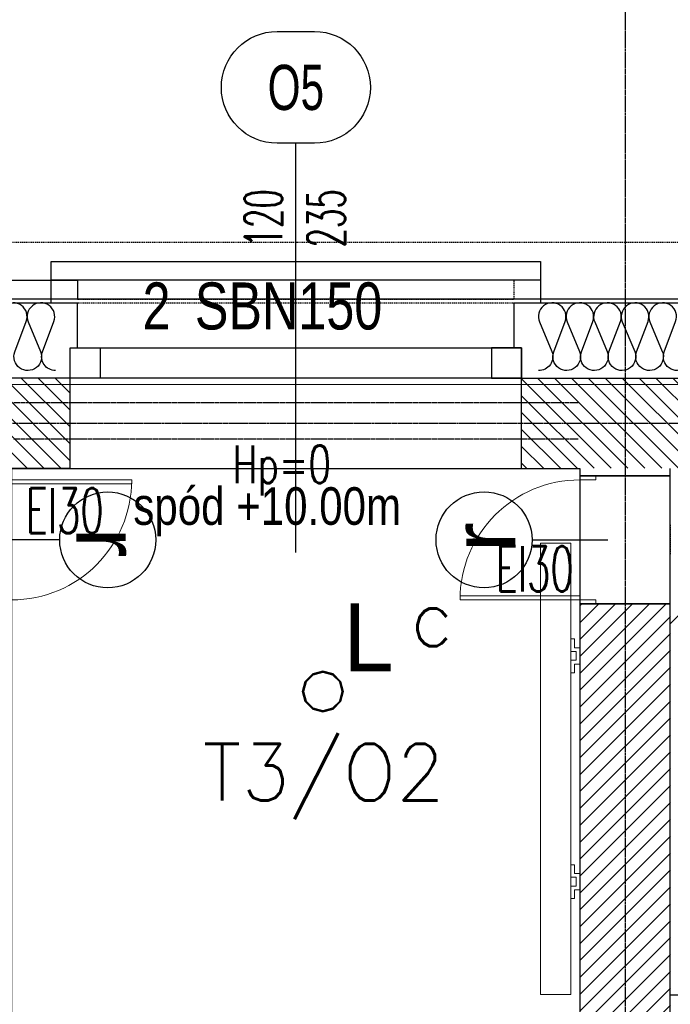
# Model space of a CAD drawing. Header units: millimetres. Extents: x 69081 to 158617, y -37521 to -9534.
# Tile 237 of 256: x 113847 to 114020, y -18803 to -18541. Entities that reach past the tile are written whole.
import ezdxf
from ezdxf.enums import TextEntityAlignment as Align

# ---------------------------------------------------------------- set-up
doc = ezdxf.new("R2010")
doc.units = ezdxf.units.MM
doc.linetypes.add('DO', pattern=[0.8, 0.6, -0.1, 0, -0.1])
doc.linetypes.add('DP', pattern=[0.5, 0.3, -0.2])
for name, color, linetype in [('0_oświetlenie', 7, 'Continuous'), ('_A-opisy', 51, 'Continuous'), ('A-----SZ', 8, 'Continuous'), ('A-BUD-MA-MATERIALY', 8, 'Continuous'), ('A-OSI', 8, 'DO'), ('A-SCI', 7, 'Continuous'), ('A_GSA_GK', 2, 'Continuous'), ('AM DRZWI ZEWN', 1, 'Continuous'), ('BA_okn', 7, 'Continuous'), ('BA_okp', 2, 'Continuous'), ('BA_okw', 1, 'DP'), ('BA_sym', 7, 'Continuous'), ('BA_txs', 2, 'Continuous'), ('BA_WIC', 1, 'Continuous'), ('BZ_sym', 7, 'Continuous'), ('E_Oświetlenie - Numer obwodu', 1, 'Continuous'), ('E_Oświetlenie - Opis', 4, 'Continuous'), ('JS_OLKA KONSTR', 231, 'Continuous'), ('JS_p.poż.', 240, 'Continuous'), ('JS_PODCIĄGI', 1, 'DP'), ('Nadproża', 5, 'DO'), ('R-----OP', 1, 'Continuous')]:
    doc.layers.add(name, color=color, linetype=linetype)
for name, color, linetype, lineweight in [('_A-stolarka', 72, 'Continuous', 9), ('_A-ściany', 141, 'Continuous', 35), ('A-DRZ-SY', 7, 'Continuous', 25), ('IS_Grzejnik', 15, 'Continuous', 5), ('OPIS', 7, 'Continuous', 25)]:
    doc.layers.add(name, color=color, linetype=linetype, lineweight=lineweight)
doc.styles.add('BIKTS', font='bikromsw.shx', dxfattribs={"width": 0.85})
doc.styles.add('Opisowy', font='arial.ttf')
doc.styles.add('ROMANS', font='romans.shx', dxfattribs={"height": 1})
doc.styles.add('SIMPLEX', font='simplex', dxfattribs={"width": 0.85})
doc.styles.add('TableTextStyle', font='txt')
doc.styles.add('WYM--ROMANSSHX-08', font='ROMANS.SHX', dxfattribs={"width": 0.8})
doc.dimstyles.new('ROMANSSHX-K5002508105012', dxfattribs={"dimscale": 50, "dimtxt": 0.22, "dimasz": 0.2, "dimexe": 0.2, "dimexo": 0.5, "dimgap": 0.09, "dimtad": 1, "dimdec": 3, "dimrnd": 0.5, "dimdsep": 46, "dimtxsty": 'WYM--ROMANSSHX-08', "dimblk1": 'ARCHTICK', "dimblk2": 'ARCHTICK', "dimsah": 1, "dimcen": 0.1, "dimclrd": 1, "dimclre": 1, "dimclrt": 2, "dimadec": 0, "dimazin": 0, "dimtfac": 1, "dimtdec": 3, "dimtix": 1, "dimtmove": 2, "dimatfit": 3, "dimfxl": 0.5, "dimfxlon": 1, "dimtolj": 1, "dimarcsym": 0})

# ---------------------------------------------------------------- blocks, each defined once
blk = doc.blocks.new('osie')
at = {"layer": 'A-OSI'}
for p, q in [((19923.6, -41234.89), (19923.6, -43485.44)), ((16633.35, -41487.43), (20818.3, -41487.43))]:
    blk.add_line(p, q, dxfattribs=at)
blk = doc.blocks.new('_ARCHTICK')
at = {"color": 0, "linetype": 'ByBlock', "const_width": 0.15}
blk.add_lwpolyline([(-0.5, -0.5), (0.5, 0.5)], dxfattribs=at)
blk = doc.blocks.new('*D3051')
at = {"layer": 'A-SCI', "color": 1, "lineweight": -2, "transparency": 16777216}
for p, q in [((113151.14, -18533.87), (113151.14, -18508.87)), ((114690.14, -18533.87), (114690.14, -18508.87)), ((113151.14, -18518.87), (114690.14, -18518.87))]:
    blk.add_line(p, q, dxfattribs=at)
at = {"layer": 'Defpoints', "color": 0, "lineweight": 5, "transparency": 16777216}
for p in [(114690.14, -18518.87), (114690.14, -18580.59), (113151.14, -18600.59)]:
    blk.add_point(p, dxfattribs=at)
at = {"layer": 'A-SCI', "color": 1, "lineweight": -2, "transparency": 16777216, "xscale": 10, "yscale": 10, "zscale": 10, "rotation": 180}
blk.add_blockref('_ARCHTICK', (113151.14, -18518.87), dxfattribs=at)
at = {"layer": 'A-SCI', "color": 1, "lineweight": -2, "transparency": 16777216, "xscale": 10, "yscale": 10, "zscale": 10}
blk.add_blockref('_ARCHTICK', (114690.14, -18518.87), dxfattribs=at)
at = {"layer": 'A-SCI', "color": 2, "transparency": 16777216, "insert": (113920.64, -18508.87), "char_height": 11, "attachment_point": 5, "style": 'WYM--ROMANSSHX-08'}
blk.add_mtext('\\A1;1539', dxfattribs=at)
blk = doc.blocks.new('rewizje małe')
at = {"layer": '_A-opisy', "color": 40}
blk.add_line((30513.18, -31215.64), (30513.18, -31235.83), dxfattribs=at)
blk.add_line((30513.18, -31215.64), (30513.18, -31235.83), dxfattribs=at)
blk.add_circle((30513.19, -31202.89), 12.75, dxfattribs=at)
at = {"layer": '_A-stolarka'}
for p, q in [((30497.25, -31227.33), (30497.25, -31196.51)), ((30497.25, -31196.51), (30498.31, -31196.51)), ((30497.25, -31228.39), (30497.25, -31196.51)), ((30498.31, -31196.51), (30498.31, -31228.39)), ((30497.25, -31228.39), (30497.25, -31227.33)), ((30496.19, -31228.39), (30497.25, -31228.39)), ((30496.19, -31232.64), (30496.19, -31228.39)), ((30496.19, -31228.39), (30497.25, -31228.39)), ((30497.25, -31228.39), (30497.25, -31232.64)), ((30498.31, -31228.39), (30497.25, -31228.39)), ((30529.12, -31228.39), (30529.12, -31228.39)), ((30529.12, -31228.39), (30529.12, -31232.64)), ((30530.19, -31228.39), (30529.12, -31228.39)), ((30530.19, -31232.64), (30530.19, -31228.39)), ((30497.25, -31232.64), (30496.19, -31232.64)), ((30529.12, -31232.64), (30530.19, -31232.64))]:
    blk.add_line(p, q, dxfattribs=at)
blk.add_arc((30497.25, -31228.39), 31.88, 0, 90, dxfattribs=at)
at = {"layer": '_A-ściany', "linetype": 'Continuous'}
for p, q in [((30496.18, -31228.39), (30496.18, -31252.39)), ((30530.18, -31228.39), (30530.18, -31252.39))]:
    blk.add_line(p, q, dxfattribs=at)
at = {"layer": '_A-ściany', "lineweight": 5}
for p, q in [((30530.18, -31228.39), (30496.18, -31228.39)), ((30530.18, -31252.39), (30496.18, -31252.39))]:
    blk.add_line(p, q, dxfattribs=at)
at = {"layer": 'JS_PODCIĄGI', "color": 4}
for p, q in [((30517.17, -31252.39), (30509.2, -31252.39)), ((30509.2, -31252.39), (30517.17, -31252.39))]:
    blk.add_line(p, q, dxfattribs=at)
at = {"layer": '_A-opisy', "color": 40, "insert": (30483.07, -31194.21), "char_height": 17, "attachment_point": 1, "style": 'Opisowy'}
blk.add_mtext_dynamic_manual_height_columns('\\pxqc;r', width=61.6239, gutter_width=1.06, heights=[0], dxfattribs=at)
blk = doc.blocks.new('symnadpr')
at = {"style": 'BIKTS', "width": 0.8}
blk.add_attdef('SZT_NADPR', text='', height=25, dxfattribs=at).set_placement((-48.74, -11.67), align=Align.RIGHT)
blk.add_attdef('NAZNADPR', (-42.6, -11.67), '', height=25, dxfattribs=at)
blk = doc.blocks.new('A$C04435ce7')
at = {"layer": 'Nadproża', "ltscale": 0.75}
for p, q in [((3311.59, 2671.75), (3161.59, 2671.75)), ((3311.59, 2662.17), (3161.59, 2662.17))]:
    blk.add_line(p, q, dxfattribs=at)
at = {"layer": 'BZ_sym'}
ref = blk.add_blockref('symnadpr', (3231.25, 2697.53), dxfattribs=dict(at, xscale=0.5, yscale=0.5, zscale=0.5))
ref.add_attrib('naznadpr', 'SBN150', (3209.75, 2691.28), dxfattribs={"height": 12.5, "style": 'BIKTS', "width": 0.8})
ref.add_attrib('szt_nadpr', '2', dxfattribs={"height": 12.5, "style": 'BIKTS', "width": 0.8}).set_placement((3203.3, 2691.28), align=Align.RIGHT)
at = {"layer": 'OPIS', "insert": (3193.4, 2649.36), "char_height": 10, "width": 160, "attachment_point": 1, "style": 'WYM--ROMANSSHX-08'}
blk.add_mtext('{\\fArial|b0|i0|c238|p34;spód +10.00m}', dxfattribs=at)
blk = doc.blocks.new('grzejniki pietro 2')
at = {"layer": 'IS_Grzejnik', "extrusion": (0, 0, -1), "elevation": -289.1}
blk.add_lwpolyline([(-19973.71, -40943.84), (-19973.71, -41063.84), (-19965.71, -41063.84), (-19965.71, -40943.84)], close=True, dxfattribs=at)
at = {"layer": 'IS_Grzejnik', "elevation": 289.1}
for points in [[(19973.71, -40969.34), (19973.71, -40972.68), (19975.11, -40972.68), (19975.11, -40975.01), (19973.71, -40975.01), (19973.71, -40978.34), (19974.71, -40978.34), (19974.71, -40976.01), (19976.11, -40976.01), (19976.11, -40971.68), (19974.71, -40971.68), (19974.71, -40969.34)], [(19973.71, -41029.34), (19973.71, -41032.68), (19975.11, -41032.68), (19975.11, -41035.01), (19973.71, -41035.01), (19973.71, -41038.34), (19974.71, -41038.34), (19974.71, -41036.01), (19976.11, -41036.01), (19976.11, -41031.68), (19974.71, -41031.68), (19974.71, -41029.34)]]:
    blk.add_lwpolyline(points, close=True, dxfattribs=at)
blk = doc.blocks.new('symdrz')
blk.add_lwpolyline([(-10, -30, -1), (-10, 30), (10, 30, -1), (10, -30)], format="xyb", close=True)
at = {"style": 'BIKTS', "width": 0.8}
blk.add_attdef('SZERDRZ', text='', height=25, dxfattribs=at).set_placement((77.15, 8.8), align=Align.CENTER)
blk.add_attdef('SYMDRZ', text='', height=25, dxfattribs=at).set_placement((0, 0), align=Align.MIDDLE)
blk.add_attdef('WYSDRZ', text='', height=25, dxfattribs=at).set_placement((77.15, -9.49), align=Align.TOP_CENTER)
blk = doc.blocks.new('A$C3901f979')
at = {"layer": 'AM DRZWI ZEWN'}
ref = blk.add_blockref('symdrz', (3082.75, 2831.76), dxfattribs=dict(at, xscale=0.4950000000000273, yscale=0.4950000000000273, zscale=0.4950000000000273))
ref.add_attrib('Symdrz', 'O5', dxfattribs={"layer": 'BA_sym', "height": 12, "style": 'BIKTS', "width": 0.7}).set_placement((3082.75, 2831.76), align=Align.MIDDLE_CENTER)
blk = doc.blocks.new('opis lamp')
at = {"layer": 'E_Oświetlenie - Numer obwodu', "style": 'SIMPLEX'}
blk.add_attdef('OBWÓD', text='', height=15, dxfattribs=at).set_placement((-9.46, -1.18), align=Align.CENTER)
at = {"layer": 'E_Oświetlenie - Opis', "style": 'SIMPLEX'}
blk.add_attdef('OPIS1', (55.72, 42.77), '', height=15, dxfattribs=at)

msp = doc.modelspace()

# ---------------------------------------------------------------- hatches: boundary and pattern name
at = {"layer": 'A-----SZ'}
h = msp.add_hatch(dxfattribs=at)
h.set_pattern_fill('ANSI31', color=256, angle=270)
h.set_pattern_definition([(315, (133775.083, 11015.9974), (2.24506402, 2.24506404), [])])
h.paths.add_polyline_path([(113860.6814, -18636.5849), (113860.6814, -18660.5849), (113520.1814, -18660.5849), (113520.1814, -18636.5849)])
h = msp.add_hatch(dxfattribs=at)
h.set_pattern_fill('ANSI31', color=256, angle=270)
h.set_pattern_definition([(315, (134235.583, 11015.9974), (2.24506402, 2.24506404), [])])
h.paths.add_polyline_path([(114321.1814, -18636.5849), (114321.1814, -18660.5849), (113980.6814, -18660.5849), (113980.6814, -18636.5849)])
h = msp.add_hatch(dxfattribs=at)
h.set_pattern_fill('ANSI31', color=256, scale=2)
h.set_pattern_definition([(45, (77432.36, 11586.2524), (-4.4901281, 4.4901281), [])])
h.paths.add_polyline_path([(113616.1415, -18660.5941), (113604.1415, -18660.5941), (113604.1415, -18910.5941), (113625.1415, -18910.5941), (113625.1415, -18898.5941), (113616.1415, -18898.5941)])
h.paths.add_polyline_path([(113821.1415, -18696.5941), (113733.1415, -18696.5941), (113733.1415, -18660.5941), (113721.1415, -18660.5941), (113721.1415, -18708.5941), (113821.1415, -18708.5941)])
h.paths.add_polyline_path([(113821.1415, -18898.5941), (113728.1415, -18898.5941), (113728.1415, -18910.5941), (113821.1415, -18910.5941)])
h.paths.add_polyline_path([(113821.1415, -19106.5941), (113195.1415, -19106.5941), (113195.1415, -19121.5941), (113821.1415, -19121.5941)])
h.paths.add_polyline_path([(114646.1415, -19106.5941), (114020.1415, -19106.5941), (114020.1415, -19121.5941), (114646.1415, -19121.5941)])
h.paths.add_polyline_path([(114113.1945, -18898.5941), (114020.1415, -18898.5941), (114020.1415, -18910.5941), (114113.1945, -18910.5941)])
h.paths.add_polyline_path([(114237.1415, -18660.5941), (114225.1415, -18660.5941), (114225.1415, -18898.5941), (114216.1945, -18898.5941), (114216.1945, -18910.5941), (114237.1415, -18910.5941)])
h.paths.add_polyline_path([(114120.1415, -18660.5941), (114108.1415, -18660.5941), (114108.1415, -18696.5941), (114020.1415, -18696.5941), (114020.1415, -18708.5941), (114120.1415, -18708.5941)])
h.paths.add_polyline_path([(114128.1415, -19261.5941), (114020.1415, -19261.5941), (114020.1415, -19273.5941), (114128.1415, -19273.5941)])
h.paths.add_polyline_path([(114287.1415, -19261.5941), (114231.1415, -19261.5941), (114231.1415, -19273.5941), (114275.1415, -19273.5941), (114275.1415, -19421.5941), (114287.1415, -19421.5941)])
h.paths.add_polyline_path([(114646.1415, -19421.5941), (114108.1415, -19421.5941), (114108.1415, -19436.5941), (114646.1415, -19436.5941)])
h.paths.add_polyline_path([(114120.1415, -19373.5941), (114020.1415, -19373.5941), (114020.1415, -19385.5941), (114108.1415, -19385.5941), (114108.1415, -19421.5941), (114120.1415, -19421.5941)])
h.paths.add_polyline_path([(114120.1415, -19436.5941), (114108.1415, -19436.5941), (114108.1415, -19472.5941), (114020.1415, -19472.5941), (114020.1415, -19484.5941), (114120.1415, -19484.5941)])
h.paths.add_polyline_path([(113821.1415, -19373.5941), (113721.1415, -19373.5941), (113721.1415, -19421.5941), (113721.1415, -19484.5941), (113821.1415, -19484.5941), (113821.1415, -19472.5941), (113733.1415, -19472.5941), (113733.1415, -19421.5941), (113733.1415, -19385.5941), (113821.1415, -19385.5941)])
h.paths.add_polyline_path([(114130.1415, -19634.5941), (114020.1415, -19634.5941), (114020.1415, -19646.5941), (114130.1415, -19646.5941)])
h = msp.add_hatch(dxfattribs=at)
h.set_pattern_fill('ANSI31', color=256)
h.set_pattern_definition([(45, (84343.599, 1257.3182), (-2.24506404, 2.24506402), [])])
h.paths.add_polyline_path([(113996.1814, -18696.5835), (114020.1814, -18696.5835), (114020.1415, -18992.5941), (113996.1415, -18992.5941)])

# ---------------------------------------------------------------- linework, layer by layer
msp.add_lwpolyline([(111556.6836, -18844.1938), (111703.244, -18807.7598), (111981.0586, -20011.1069), (112126.2397, -19977.5892), (112217.3915, -20376.0176), (113845.1415, -20376.0176), (113845.1415, -18660.5941), (113996.1415, -18660.5941), (113996.1415, -20536.5941), (111947.4049, -20536.5941), (111556.4636, -18843.6979)])
at = {"layer": '0_oświetlenie', "color": 7, "lineweight": 5, "elevation": 1}
msp.add_lwpolyline([(111353.9326, -21359.284), (114660.1136, -21359.284), (114644.1136, -18638.284), (113105.1136, -18638.284), (113105.1136, -19854.284), (112602.3789, -19854.284), (112319.9319, -18630.8715), (110820.3763, -18977.0712), (111353.9326, -21359.284)], dxfattribs=at)
at = {"layer": '0_oświetlenie'}
for points in [[(113923.1557, -18717.1994, 0), (113925.1322, -18715.2229, 0)], [(113925.1322, -18715.2229, 0), (113923.1557, -18717.1994, 0)], [(113925.1322, -18715.2229, 0), (113923.1557, -18717.1994, 0)], [(113923.1557, -18717.1994, 0), (113925.1322, -18715.2229, 0)], [(113923.3705, -18717.3244, 0), (113925.2572, -18715.4397, 0)], [(113925.2572, -18715.4397, 0), (113923.3705, -18717.3244, 0)], [(113925.2572, -18715.4397, 0), (113923.3705, -18717.3244, 0)], [(113923.3705, -18717.3244, 0), (113925.2572, -18715.4397, 0)], [(113925.1322, -18715.2229, 0), (113927.8315, -18714.4992, 0)], [(113927.8315, -18714.4992, 0), (113925.1322, -18715.2229, 0)], [(113927.8315, -18714.4992, 0), (113925.1322, -18715.2229, 0)], [(113925.1322, -18715.2229, 0), (113927.8315, -18714.4992, 0)], [(113925.2572, -18715.4397, 0), (113927.8315, -18714.7492, 0)], [(113927.8315, -18714.7492, 0), (113925.2572, -18715.4397, 0)], [(113927.8315, -18714.7492, 0), (113925.2572, -18715.4397, 0)], [(113925.2572, -18715.4397, 0), (113927.8315, -18714.7492, 0)], [(113927.8315, -18714.4992, 0), (113930.5307, -18715.2229, 0)], [(113930.5307, -18715.2229, 0), (113927.8315, -18714.4992, 0)], [(113930.5307, -18715.2229, 0), (113927.8315, -18714.4992, 0)], [(113927.8315, -18714.4992, 0), (113930.5307, -18715.2229, 0)], [(113927.8315, -18714.7492, 0), (113930.4057, -18715.4397, 0)], [(113930.4057, -18715.4397, 0), (113927.8315, -18714.7492, 0)], [(113930.4057, -18715.4397, 0), (113927.8315, -18714.7492, 0)], [(113927.8315, -18714.7492, 0), (113930.4057, -18715.4397, 0)], [(113930.4057, -18715.4397, 0), (113932.2924, -18717.3244, 0)], [(113932.2924, -18717.3244, 0), (113930.4057, -18715.4397, 0)], [(113932.2924, -18717.3244, 0), (113930.4057, -18715.4397, 0)], [(113930.4057, -18715.4397, 0), (113932.2924, -18717.3244, 0)], [(113930.5307, -18715.2229, 0), (113932.5072, -18717.1994, 0)], [(113932.5072, -18717.1994, 0), (113930.5307, -18715.2229, 0)], [(113932.5072, -18717.1994, 0), (113930.5307, -18715.2229, 0)], [(113930.5307, -18715.2229, 0), (113932.5072, -18717.1994, 0)], [(113922.433, -18719.8996, 0), (113923.1557, -18717.1994, 0)], [(113923.1557, -18717.1994, 0), (113922.433, -18719.8996, 0)], [(113923.1557, -18717.1994, 0), (113922.433, -18719.8996, 0)], [(113922.433, -18719.8996, 0), (113923.1557, -18717.1994, 0)], [(113922.683, -18719.8996, 0), (113923.3705, -18717.3244, 0)], [(113923.3705, -18717.3244, 0), (113922.683, -18719.8996, 0)], [(113923.3705, -18717.3244, 0), (113922.683, -18719.8996, 0)], [(113922.683, -18719.8996, 0), (113923.3705, -18717.3244, 0)], [(113932.2924, -18717.3244, 0), (113932.9799, -18719.8996, 0)], [(113932.9799, -18719.8996, 0), (113932.2924, -18717.3244, 0)], [(113932.9799, -18719.8996, 0), (113932.2924, -18717.3244, 0)], [(113932.2924, -18717.3244, 0), (113932.9799, -18719.8996, 0)], [(113932.5072, -18717.1994, 0), (113933.2299, -18719.8996, 0)], [(113933.2299, -18719.8996, 0), (113932.5072, -18717.1994, 0)], [(113933.2299, -18719.8996, 0), (113932.5072, -18717.1994, 0)], [(113932.5072, -18717.1994, 0), (113933.2299, -18719.8996, 0)], [(113923.1557, -18722.5998, 0), (113922.433, -18719.8996, 0)], [(113922.433, -18719.8996, 0), (113923.1557, -18722.5998, 0)], [(113922.433, -18719.8996, 0), (113923.1557, -18722.5998, 0)], [(113923.1557, -18722.5998, 0), (113922.433, -18719.8996, 0)], [(113923.3705, -18722.4748, 0), (113922.683, -18719.8996, 0)], [(113922.683, -18719.8996, 0), (113923.3705, -18722.4748, 0)], [(113922.683, -18719.8996, 0), (113923.3705, -18722.4748, 0)], [(113923.3705, -18722.4748, 0), (113922.683, -18719.8996, 0)], [(113932.9799, -18719.8996, 0), (113932.2924, -18722.4748, 0)], [(113932.2924, -18722.4748, 0), (113932.9799, -18719.8996, 0)], [(113932.2924, -18722.4748, 0), (113932.9799, -18719.8996, 0)], [(113932.9799, -18719.8996, 0), (113932.2924, -18722.4748, 0)], [(113933.2299, -18719.8996, 0), (113932.5072, -18722.5998, 0)], [(113932.5072, -18722.5998, 0), (113933.2299, -18719.8996, 0)], [(113932.5072, -18722.5998, 0), (113933.2299, -18719.8996, 0)], [(113933.2299, -18719.8996, 0), (113932.5072, -18722.5998, 0)], [(113925.1322, -18724.5764, 0), (113923.1557, -18722.5998, 0)], [(113923.1557, -18722.5998, 0), (113925.1322, -18724.5764, 0)], [(113923.1557, -18722.5998, 0), (113925.1322, -18724.5764, 0)], [(113925.1322, -18724.5764, 0), (113923.1557, -18722.5998, 0)], [(113925.2572, -18724.3596, 0), (113923.3705, -18722.4748, 0)], [(113923.3705, -18722.4748, 0), (113925.2572, -18724.3596, 0)], [(113923.3705, -18722.4748, 0), (113925.2572, -18724.3596, 0)], [(113925.2572, -18724.3596, 0), (113923.3705, -18722.4748, 0)], [(113932.2924, -18722.4748, 0), (113930.4057, -18724.3596, 0)], [(113930.4057, -18724.3596, 0), (113932.2924, -18722.4748, 0)], [(113930.4057, -18724.3596, 0), (113932.2924, -18722.4748, 0)], [(113932.2924, -18722.4748, 0), (113930.4057, -18724.3596, 0)], [(113932.5072, -18722.5998, 0), (113930.5307, -18724.5764, 0)], [(113930.5307, -18724.5764, 0), (113932.5072, -18722.5998, 0)], [(113930.5307, -18724.5764, 0), (113932.5072, -18722.5998, 0)], [(113932.5072, -18722.5998, 0), (113930.5307, -18724.5764, 0)], [(113927.8315, -18725.3, 0), (113925.1322, -18724.5764, 0)], [(113925.1322, -18724.5764, 0), (113927.8315, -18725.3, 0)], [(113925.1322, -18724.5764, 0), (113927.8315, -18725.3, 0)], [(113927.8315, -18725.3, 0), (113925.1322, -18724.5764, 0)], [(113927.8315, -18725.05, 0), (113925.2572, -18724.3596, 0)], [(113925.2572, -18724.3596, 0), (113927.8315, -18725.05, 0)], [(113925.2572, -18724.3596, 0), (113927.8315, -18725.05, 0)], [(113927.8315, -18725.05, 0), (113925.2572, -18724.3596, 0)], [(113930.4057, -18724.3596, 0), (113927.8315, -18725.05, 0)], [(113927.8315, -18725.05, 0), (113930.4057, -18724.3596, 0)], [(113927.8315, -18725.05, 0), (113930.4057, -18724.3596, 0)], [(113930.4057, -18724.3596, 0), (113927.8315, -18725.05, 0)], [(113930.5307, -18724.5764, 0), (113927.8315, -18725.3, 0)], [(113927.8315, -18725.3, 0), (113930.5307, -18724.5764, 0)], [(113927.8315, -18725.3, 0), (113930.5307, -18724.5764, 0)], [(113930.5307, -18724.5764, 0), (113927.8315, -18725.3, 0)]]:
    msp.add_polyline3d(points, dxfattribs=at)
at = {"layer": 'A-BUD-MA-MATERIALY'}
for points in [[(113856.7527, -18634.5943, -0.52350852), (113853.3143, -18629.6352), (113856.341, -18621.5526, 1.47258809), (113849.5167, -18621.685), (113852.7954, -18629.5028, -1.47258809), (113845.9711, -18629.6352), (113848.9979, -18621.5526, 1.47258809), (113842.1736, -18621.685)], [(114025.3595, -18629.5028, -1.47258809), (114018.5352, -18629.6352), (114021.5619, -18621.5526, 1.47258809), (114014.7377, -18621.685), (114018.0163, -18629.5028, -1.47258809), (114011.192, -18629.6352), (114014.2188, -18621.5526, 1.47258809), (114007.3945, -18621.685), (114010.6732, -18629.5028, -1.47258809), (114003.8489, -18629.6352), (114006.8756, -18621.5526, 1.47258809), (114000.0513, -18621.685), (114003.33, -18629.5028, -1.47258809), (113996.5057, -18629.6352), (113999.5325, -18621.5526, 1.47258809), (113992.7082, -18621.685), (113995.9868, -18629.5028, -1.47258809), (113989.1626, -18629.6352), (113992.1893, -18621.5526, 1.47258809), (113985.365, -18621.685), (113988.6437, -18629.5028, -0.55167917), (113985.0793, -18634.59)]]:
    msp.add_lwpolyline(points, format="xyb", dxfattribs=at)
at = {"layer": 'A-SCI', "color": 4}
for p, q in [((113215.1415, -18616.5941), (113862.6415, -18616.5941)), ((113978.6415, -18616.5941), (114626.1415, -18616.5941)), ((113860.6415, -18660.5941), (113860.6415, -18628.5941)), ((113980.6415, -18660.5941), (113980.6415, -18628.5941)), ((113860.6415, -18636.5941), (113195.1415, -18636.5941))]:
    msp.add_line(p, q, dxfattribs=at)
at = {"layer": 'A-SCI', "color": 1}
msp.add_line((114626.1415, -18615.5941), (113821.1415, -18615.5941), dxfattribs=at)
msp.add_lwpolyline([(113820.6415, -18615.5941), (113820.6415, -18610.5941), (113862.6415, -18610.5941), (113862.6415, -18615.5941), (113820.6415, -18615.5941)], dxfattribs=at)
at = {"layer": 'A-SCI', "color": 4}
for points in [[(113860.6415, -18628.5941), (113862.6415, -18628.5941), (113862.6415, -18616.5941)], [(113980.6415, -18628.5941), (113978.6415, -18628.5941), (113978.6415, -18616.5941)], [(113980.6415, -18636.5941), (114646.1415, -18636.5941)], [(113980.6415, -18636.5941), (114646.1415, -18636.5941)], [(113860.6415, -18660.5941), (113845.1415, -18660.5941)], [(113980.6415, -18660.5941), (113996.1415, -18660.5941)], [(113996.1415, -18660.5941), (113996.1415, -18992.5941), (114020.1415, -18992.5941), (114020.1415, -18660.5941)]]:
    msp.add_lwpolyline(points, dxfattribs=at)
at = {"layer": 'A_GSA_GK'}
msp.add_line((114028.1415, -18800.5941), (114020.1415, -18800.5941), dxfattribs=at)
at = {"layer": 'BA_okn'}
for points in [[(113860.6415, -18628.5941), (113980.6415, -18628.5941), (113980.6415, -18636.5941), (113860.6415, -18636.5941)], [(113860.6415, -18628.5941), (113868.6415, -18628.5941), (113868.6415, -18636.5941), (113860.6415, -18636.5941)], [(113980.6415, -18628.5941), (113972.6415, -18628.5941), (113972.6415, -18636.5941), (113980.6415, -18636.5941)]]:
    msp.add_lwpolyline(points, close=True, dxfattribs=at)
at = {"layer": 'BA_okp'}
msp.add_lwpolyline([(113855.6415, -18616.5941), (113855.6415, -18605.5941), (113985.6415, -18605.5941), (113985.6415, -18616.5941)], dxfattribs=at)
msp.add_lwpolyline([(113985.6415, -18605.5941), (113985.6415, -18610.5941), (113855.6415, -18610.5941), (113855.6415, -18605.5941)], close=True, dxfattribs=at)
at = {"layer": 'BA_okw'}
for p, q in [((113862.6415, -18616.5941), (113978.6415, -18616.5941)), ((113860.6415, -18660.5941), (113980.6415, -18660.5941))]:
    msp.add_line(p, q, dxfattribs=at)
msp.add_lwpolyline([(113862.6415, -18615.5941), (113978.6415, -18615.5941), (113978.6415, -18610.5941), (113862.6415, -18610.5941)], close=True, dxfattribs=at)
at = {"layer": 'BA_WIC'}
msp.add_line((113920.6415, -18682.9975), (113920.6415, -18574.1907), dxfattribs=at)
at = {"layer": 'JS_PODCIĄGI', "lineweight": -3}
msp.add_line((114626.1415, -18600.5941), (113215.1415, -18600.5941), dxfattribs=at)
msp.add_line((114626.1415, -18600.5941), (113215.1415, -18600.5941), dxfattribs=at)

# ---------------------------------------------------------------- block references
at = {"layer": '0_oświetlenie'}
ref = msp.add_blockref('opis lamp', (113905.876, -18720.8824, 1), dxfattribs=at)
ref.add_attrib('OBWÓD', 'T3/O2', dxfattribs={"layer": 'E_Oświetlenie - Numer obwodu', "height": 15, "style": 'SIMPLEX'}).set_placement((113928.0323, -18748.8503, 1), align=Align.CENTER)
ref.add_attrib('OPIS1', 'c', (113951.0044, -18707.8731, 1), dxfattribs={"layer": 'E_Oświetlenie - Opis', "height": 15, "style": 'SIMPLEX'})
at = {"layer": 'A-DRZ-SY', "color": 4}
for p, rotation in [((145073.5309, 11833.5912), 270), ((82767.7521, -49192.7766), 89.99999999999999)]:
    msp.add_blockref('rewizje małe', p, dxfattribs=dict(at, rotation=rotation))
at = {"layer": 'A-SCI', "color": 4}
msp.add_blockref('osie', (94084.5456, 22838.835), dxfattribs=at)
at = {"layer": 'AM DRZWI ZEWN'}
msp.add_blockref('A$C3901f979', (110837.8965, -21391.1009), dxfattribs=at)
at = {"layer": 'IS_Grzejnik'}
msp.add_blockref('grzejniki pietro 2', (94019.9764, 22263.4019, -289.1), dxfattribs=at)
at = {"layer": 'JS_OLKA KONSTR'}
msp.add_blockref('A$C04435ce7', (110684.0499, -21314.9635), dxfattribs=at)

# ---------------------------------------------------------------- texts
at = {"layer": '0_oświetlenie', "style": 'TableTextStyle'}
msp.add_text('L', height=18, dxfattribs=at).set_placement((113933.2315, -18714.4996))
at = {"layer": 'BA_txs', "insert": (113907.0381, -18601.8264), "char_height": 10, "width": 211.406726, "attachment_point": 1, "rotation": 90, "style": 'ROMANS'}
msp.add_mtext('\\pxse0.96;{\\W0.6;\\C1;120\\P235}', dxfattribs=at)
at = {"layer": 'JS_p.poż.', "ltscale": 0.02, "char_height": 12, "width": 260.223155, "attachment_point": 1, "style": 'ROMANS'}
for insert in [(113848.8878, -18665.8355), (113973.7697, -18681.3062)]:
    msp.add_mtext('{\\W0.6;EI30}', dxfattribs=dict(at, insert=insert))
at = {"layer": 'R-----OP', "insert": (114150.6799, -18654.5143), "char_height": 10, "width": 246.829506, "attachment_point": 3, "style": 'ROMANS'}
msp.add_mtext('\\pxql;{\\W0.7;Hp=0}', dxfattribs=at)

# ---------------------------------------------------------------- dimensions: what is measured, and where the dimension line sits
at = {"layer": 'A-SCI', "color": 4}
dim = msp.add_linear_dim(base=(114690.1415, -18518.8695), p1=(113151.1415, -18600.5941), p2=(114690.1415, -18580.5941), dimstyle='ROMANSSHX-K5002508105012', override={"dimfxl": 0.3}, dxfattribs=at)
dim.commit()
dim.dimension.update_dxf_attribs({"geometry": '*D3051', "text_midpoint": (113920.6415, -18508.8695)})

doc.saveas('drawing.dxf')
